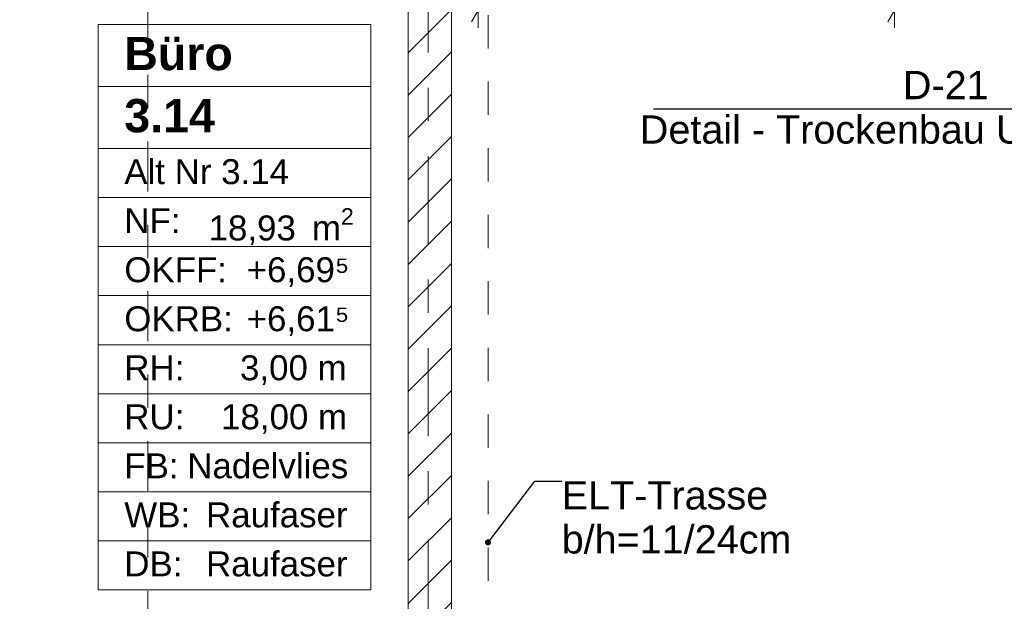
# Model space of a CAD drawing. Header units: metres. Extents: x -4 to 99, y -11 to 17.
# Tile 79 of 256: x 10.1 to 13.06, y 2.75 to 4.5. Entities that reach past the tile are written whole.
import ezdxf

# ---------------------------------------------------------------- set-up
doc = ezdxf.new("R2010")
doc.units = ezdxf.units.M
doc.header["$MEASUREMENT"] = 0
for name, pattern in [('Schnittlinie', [0.3, 0.15, -0.075, 0, -0.075]), ('Strichlinie doppelt', [0.546806, 0.264583, -0.105833, 0.070556, -0.105833]), ('Untersicht', [0.1, 0.075, -0.025]), ('Wipeout_Contour', [1, 0, -1])]:
    doc.linetypes.add(name, pattern=pattern)
for name, color, linetype in [('152 - Bemaßung_ Beschriftung.Ausbau', 7, 'Continuous'), ('201a - Marker.Schnitt - optisch Grundriss', 7, 'Continuous'), ('208 - Marker.Detail', 7, 'Continuous'), ('401 - Zone.Raum_ Raumbegrenzung_ Whg.', 7, 'Continuous'), ('451 - Universal.Achsen Raster', 7, 'Continuous'), ('605 - Struktur.Wand Innen', 7, 'Continuous'), ('650 - Abdeckung.Fußboden Aufbau', 7, 'Continuous'), ('Neubau_152 - Bemaßung_ Beschriftung.Ausbau', 7, 'Continuous'), ('Neubau_653 - Abdeckung.TB Verkofferung', 7, 'Continuous')]:
    doc.layers.add(name, color=color, linetype=linetype)
doc.styles.add('ERSTELLTER_STIL_1', font='txt')
doc.styles.add('ERSTELLTER_STIL_2', font='txt')
doc.dimstyles.new('ERSTELLTER_STIL__2', dxfattribs={"dimtxt": 0.1, "dimasz": 0.0532, "dimexe": 0.18, "dimexo": 0.0625, "dimgap": 0, "dimtad": 1, "dimtih": 1, "dimtoh": 1, "dimzin": 0, "dimdsep": 46, "dimtxsty": 'ERSTELLTER_STIL_2', "dimblk": 'ARROWHEAD_2', "dimblk1": 'ARROWHEAD_2', "dimblk2": 'ARROWHEAD_2', "dimcen": 0.09, "dimse1": 1, "dimse2": 1, "dimclrd": 7, "dimclre": 7, "dimclrt": 7, "dimazin": 0, "dimtfac": 1, "dimtdec": 4, "dimtmove": 0, "dimatfit": 3, "dimfxl": 1, "dimtolj": 1, "dimtzin": 0, "dimarcsym": 0})
doc.dimstyles.new('ERSTELLTER_STIL__6', dxfattribs={"dimtxt": 0.18, "dimasz": 0.03648, "dimexe": 0.18, "dimexo": 0.0625, "dimgap": 0, "dimtad": 0, "dimtih": 1, "dimtoh": 1, "dimdec": 4, "dimzin": 0, "dimdsep": 46, "dimcen": 0.09, "dimadec": 0, "dimazin": 0, "dimtfac": 1, "dimtdec": 4, "dimtmove": 0, "dimatfit": 3, "dimldrblk": 'ARROWHEAD_11', "dimfxl": 1, "dimtolj": 1, "dimtzin": 0, "dimarcsym": 0})

# ---------------------------------------------------------------- blocks, each defined once
blk = doc.blocks.new('ARROWHEAD_11')
at = {"color": 0, "linetype": 'Continuous', "lineweight": 0}
blk.add_line((0, 0), (-1, 0), dxfattribs=at)
at = {"color": 0, "linetype": 'Continuous', "lineweight": 0, "const_width": 0.25, "flags": 128}
blk.add_lwpolyline([(-0.125, 0, 1), (0.125, 0, 1)], format="xyb", close=True, dxfattribs=at)
blk = doc.blocks.new('*D427')
at = {"layer": '152 - Bemaßung_ Beschriftung.Ausbau', "color": 7, "linetype": 'Continuous', "lineweight": 5}
for p, q in [((7.81, -4.6125), (7.81, -4.5075)), ((11.27, -4.6125), (11.27, -4.5075)), ((7.8302, -4.525), (7.7898, -4.595)), ((11.2902, -4.525), (11.2498, -4.595)), ((7.665, -4.56), (7.81, -4.56)), ((7.81, -4.56), (11.27, -4.56))]:
    blk.add_line(p, q, dxfattribs=at)
at = {"layer": '152 - Bemaßung_ Beschriftung.Ausbau', "color": 7, "lineweight": 5, "char_height": 0.1, "attachment_point": 7, "style": 'ERSTELLTER_STIL_2'}
for s, insert in [('\\A1;{\\pql;\\fArial|b0|i0|c0|p38;3,46}', (9.3311, -4.54)), ('\\A1;{\\pql;\\fArial|b0|i0|c0|p38;13}', (11.098, -4.54))]:
    blk.add_mtext(s, dxfattribs=dict(at, insert=insert))
blk = doc.blocks.new('ARROWHEAD_2')
at = {"color": 0, "linetype": 'Continuous', "lineweight": 0}
for p, q in [((-0.378, -0.655), (0.378, 0.655)), ((0, 0), (-1, 0))]:
    blk.add_line(p, q, dxfattribs=at)
blk = doc.blocks.new('*D428')
at = {"layer": '152 - Bemaßung_ Beschriftung.Ausbau', "color": 7, "linetype": 'Continuous', "lineweight": 5}
for p, q in [((11.27, -4.6125), (11.27, -4.5075)), ((11.2902, -4.525), (11.2498, -4.595)), ((11.4202, -4.525), (11.3798, -4.595)), ((11.27, -4.56), (11.4, -4.56))]:
    blk.add_line(p, q, dxfattribs=at)
blk = doc.blocks.new('*D429')
at = {"layer": '152 - Bemaßung_ Beschriftung.Ausbau', "color": 7, "linetype": 'Continuous', "lineweight": 5}
for p, q in [((11.4, -4.6125), (11.4, -4.5075)), ((18.47, -4.6125), (18.47, -4.5075)), ((11.4202, -4.525), (11.3798, -4.595)), ((18.4902, -4.525), (18.4498, -4.595)), ((11.27, -4.56), (11.4, -4.56)), ((11.4, -4.56), (18.47, -4.56))]:
    blk.add_line(p, q, dxfattribs=at)
at = {"layer": '152 - Bemaßung_ Beschriftung.Ausbau', "color": 7, "lineweight": 5, "char_height": 0.1, "attachment_point": 7, "style": 'ERSTELLTER_STIL_2'}
for s, insert in [('\\A1;{\\pql;\\fArial|b0|i0|c0|p38;7,07}', (14.7261, -4.54)), ('\\A1;{\\pql;\\fArial|b0|i0|c0|p38;12}', (18.298, -4.54))]:
    blk.add_mtext(s, dxfattribs=dict(at, insert=insert))
blk = doc.blocks.new('*D531')
at = {"layer": '152 - Bemaßung_ Beschriftung.Ausbau', "color": 7, "linetype": 'Continuous', "lineweight": 5}
for p, q in [((11.5002, 4.5596), (11.4598, 4.4896)), ((11.48, 4.4721), (11.48, 4.5771)), ((12.7502, 4.5596), (12.7098, 4.4896)), ((12.73, 4.4721), (12.73, 4.5771)), ((11.4458, 4.5246), (11.48, 4.5246)), ((11.48, 4.5246), (12.73, 4.5246))]:
    blk.add_line(p, q, dxfattribs=at)
at = {"layer": '152 - Bemaßung_ Beschriftung.Ausbau', "color": 7, "lineweight": 5, "insert": (11.972, 4.5446), "char_height": 0.1, "attachment_point": 7, "style": 'ERSTELLTER_STIL_2'}
blk.add_mtext('\\A1;{\\pql;\\fArial|b0|i0|c0|p38;1,25}', dxfattribs=at)
blk = doc.blocks.new('*D532')
at = {"layer": '152 - Bemaßung_ Beschriftung.Ausbau', "color": 7, "linetype": 'Continuous', "lineweight": 5}
for p, q in [((12.7502, 4.5596), (12.7098, 4.4896)), ((12.73, 4.4721), (12.73, 4.5771)), ((13.7198, 4.4896), (13.7602, 4.5596)), ((13.74, 4.4721), (13.74, 4.5771)), ((12.73, 4.5246), (13.74, 4.5246)), ((13.74, 4.5246), (13.7742, 4.5246))]:
    blk.add_line(p, q, dxfattribs=at)
at = {"layer": '152 - Bemaßung_ Beschriftung.Ausbau', "color": 7, "lineweight": 5, "char_height": 0.1, "attachment_point": 7, "style": 'ERSTELLTER_STIL_2'}
for s, insert in [('\\A1;{\\pql;\\fArial|b0|i0|c0|p38;2,13\\fArial|b0|i0|c0|p38;\\A1{\\H.66x;\\S5^  ;}}', (13.0769, 4.3852)), ('\\A1;{\\pql;\\fArial|b0|i0|c0|p38;1,01}', (13.102, 4.5446))]:
    blk.add_mtext(s, dxfattribs=dict(at, insert=insert))

msp = doc.modelspace()

# ---------------------------------------------------------------- linework, layer by layer
at = {"layer": '201a - Marker.Schnitt - optisch Grundriss', "color": 7, "linetype": 'Schnittlinie', "lineweight": 13}
msp.add_line((10.488, 14.48), (10.488, -0.78), dxfattribs=at)
at = {"layer": '208 - Marker.Detail', "color": 30, "linetype": 'Continuous', "lineweight": 25, "true_color": 0xff6e00}
msp.add_line((12.0064, 4.2282), (13.7564, 4.2282), dxfattribs=at)
at = {"layer": '401 - Zone.Raum_ Raumbegrenzung_ Whg.', "color": 7, "linetype": 'Continuous', "lineweight": 9}
for p, q in [((11.1574, 4.4821), (10.3385, 4.4821)), ((10.3385, 4.4821), (10.3385, 2.783)), ((10.3385, 4.4821), (11.1574, 4.4821)), ((10.3385, 4.2955), (10.3385, 4.4821)), ((11.1574, 2.783), (11.1574, 4.4821)), ((11.1574, 4.4821), (11.1574, 4.2955)), ((11.1574, 4.2955), (10.3385, 4.2955)), ((10.3385, 4.2955), (11.1574, 4.2955)), ((10.3385, 4.1089), (10.3385, 4.2955)), ((11.1574, 4.2955), (11.1574, 4.1089)), ((11.1574, 4.1089), (10.3385, 4.1089)), ((10.3385, 4.1089), (11.1574, 4.1089)), ((10.3385, 3.9615), (10.3385, 4.1089)), ((11.1574, 4.1089), (11.1574, 3.9615)), ((11.1574, 3.9615), (10.3385, 3.9615)), ((10.3385, 3.9615), (11.1574, 3.9615)), ((10.3385, 3.8142), (10.3385, 3.9615)), ((11.1574, 3.9615), (11.1574, 3.8142)), ((11.1574, 3.8142), (10.3385, 3.8142)), ((10.3385, 3.8142), (11.1574, 3.8142)), ((10.3385, 3.6669), (10.3385, 3.8142)), ((11.1574, 3.8142), (11.1574, 3.6669)), ((11.1574, 3.6669), (10.3385, 3.6669)), ((10.3385, 3.6669), (11.1574, 3.6669)), ((10.3385, 3.5196), (10.3385, 3.6669)), ((11.1574, 3.6669), (11.1574, 3.5196)), ((11.1574, 3.5196), (10.3385, 3.5196)), ((10.3385, 3.5196), (11.1574, 3.5196)), ((10.3385, 3.3723), (10.3385, 3.5196)), ((11.1574, 3.5196), (11.1574, 3.3723)), ((11.1574, 3.3723), (10.3385, 3.3723)), ((10.3385, 3.3723), (11.1574, 3.3723)), ((10.3385, 3.2249), (10.3385, 3.3723)), ((11.1574, 3.3723), (11.1574, 3.2249)), ((11.1574, 3.2249), (10.3385, 3.2249)), ((10.3385, 3.2249), (11.1574, 3.2249)), ((10.3385, 3.0776), (10.3385, 3.2249)), ((11.1574, 3.2249), (11.1574, 3.0776)), ((11.1574, 3.0776), (10.3385, 3.0776)), ((10.3385, 3.0776), (11.1574, 3.0776)), ((10.3385, 2.9303), (10.3385, 3.0776)), ((11.1574, 3.0776), (11.1574, 2.9303)), ((11.1574, 2.9303), (10.3385, 2.9303)), ((10.3385, 2.9303), (11.1574, 2.9303)), ((10.3385, 2.783), (10.3385, 2.9303)), ((11.1574, 2.9303), (11.1574, 2.783)), ((10.3385, 2.783), (11.1574, 2.783)), ((11.1574, 2.783), (10.3385, 2.783))]:
    msp.add_line(p, q, dxfattribs=at)
at = {"layer": '650 - Abdeckung.Fußboden Aufbau', "color": 7, "linetype": 'Continuous', "lineweight": 13, "flags": 128}
for points in [[(11.49, 5.805), (11.49, 5.19), (11.4, 5.19), (11.4, 0.71)], [(7.81, 0.71), (7.89, 0.71), (7.89, 0.255), (11.17, 0.255), (11.17, 0.71), (11.27, 0.71), (11.27, 5.19), (11.17, 5.19), (11.17, 5.795), (10.07, 5.795)]]:
    msp.add_lwpolyline(points, dxfattribs=at)
at = {"layer": 'Neubau_653 - Abdeckung.TB Verkofferung', "color": 1, "linetype": 'Untersicht', "lineweight": 9}
msp.add_line((11.51, 1.01), (11.51, 5.0505), dxfattribs=at)

# ---------------------------------------------------------------- texts
at = {"layer": '208 - Marker.Detail', "color": 30, "lineweight": 25, "true_color": 0xff6e00, "char_height": 0.085, "style": 'ERSTELLTER_STIL_2'}
for s, insert, attachment_point in [('\\A1;{\\pql;\\fArial|b0|i0|c0|p38;D-21}', (12.7555, 4.2573), 7), ('\\A1;{\\pql;\\fArial|b0|i0|c0|p38;Detail - Trockenbau Unterverteilung}', (11.9655, 4.2087), 1)]:
    msp.add_mtext(s, dxfattribs=dict(at, insert=insert, attachment_point=attachment_point))
at = {"layer": '401 - Zone.Raum_ Raumbegrenzung_ Whg.', "color": 7, "lineweight": 9, "attachment_point": 1}
for s, insert, char_height, style in [('\\A1;{\\pqj;\\pt0;\\fArial|b1|i0|c0|p38;}', (11.0788, 4.4673), 0.1, 'ERSTELLTER_STIL_1'), ('\\A1;{\\pqj;\\pt0;\\fArial|b1|i0|c0|p38;Büro}', (10.4171, 4.4445), 0.1, 'ERSTELLTER_STIL_1'), ('\\A1;{\\pql;\\pt0;\\fArial|b1|i0|c0|p38;3.14}', (10.4171, 4.2579), 0.1, 'ERSTELLTER_STIL_1'), ('\\A1;{\\pqj;\\pt0;\\fArial|b1|i0|c0|p38;}', (11.0788, 4.2807), 0.1, 'ERSTELLTER_STIL_1'), ('\\A1;{\\pqj;\\pt0;\\fArial|b0|i0|c0|p38;Alt Nr 3.14}', (10.4171, 4.077), 0.075, 'ERSTELLTER_STIL_2'), ('\\A1;{\\pqj;\\pt0;\\fArial|b0|i0|c0|p38;}', (11.0788, 4.0941), 0.075, 'ERSTELLTER_STIL_2'), ('\\A1;{\\pqj;\\pt0;\\fArial|b0|i0|c0|p38;NF: }', (10.4171, 3.9297), 0.075, 'ERSTELLTER_STIL_2'), ('\\A1;{\\pql;\\pt0,0.05;\\fArial|b0|i0|c0|p38;18,93\\fArial|b0|i0|c0|p38;\\A1{\\H.66x;\\S^  ;}\\fArial|b0|i0|c0|p38; m\\fArial|b0|i0|c0|p38;\\A1{\\H.66x;\\S2^  ;}}', (10.6702, 3.9297), 0.075, 'ERSTELLTER_STIL_2'), ('\\A1;{\\pqj;\\pt0;\\fArial|b0|i0|c0|p38;+6,69⁵}', (10.7846, 3.7823), 0.075, 'ERSTELLTER_STIL_2'), ('\\A1;{\\pqj;\\pt0;\\fArial|b0|i0|c0|p38;OKFF: }', (10.4171, 3.7823), 0.075, 'ERSTELLTER_STIL_2'), ('\\A1;{\\pqj;\\pt0;\\fArial|b0|i0|c0|p38;+6,61⁵}', (10.7846, 3.635), 0.075, 'ERSTELLTER_STIL_2'), ('\\A1;{\\pqj;\\pt0;\\fArial|b0|i0|c0|p38;OKRB: }', (10.4171, 3.635), 0.075, 'ERSTELLTER_STIL_2'), ('\\A1;{\\pqj;\\pt0;\\fArial|b0|i0|c0|p38;RH: }', (10.4171, 3.4877), 0.075, 'ERSTELLTER_STIL_2'), ('\\A1;{\\pqj;\\pt0;\\fArial|b0|i0|c0|p38;3,00 m}', (10.7647, 3.4877), 0.075, 'ERSTELLTER_STIL_2'), ('\\A1;{\\pqj;\\pt0;\\fArial|b0|i0|c0|p38;18,00 m}', (10.7078, 3.3404), 0.075, 'ERSTELLTER_STIL_2'), ('\\A1;{\\pqj;\\pt0;\\fArial|b0|i0|c0|p38;RU: }', (10.4171, 3.3404), 0.075, 'ERSTELLTER_STIL_2'), ('\\A1;{\\pqj;\\pt0;\\fArial|b0|i0|c0|p38;Nadelvlies}', (10.6063, 3.1931), 0.075, 'ERSTELLTER_STIL_2'), ('\\A1;{\\pqj;\\pt0;\\fArial|b0|i0|c0|p38;FB: }', (10.4171, 3.1931), 0.075, 'ERSTELLTER_STIL_2'), ('\\A1;{\\pqj;\\pt0;\\fArial|b0|i0|c0|p38;WB: }', (10.4171, 3.0457), 0.075, 'ERSTELLTER_STIL_2'), ('\\A1;{\\pqj;\\pt0;\\fArial|b0|i0|c0|p38;Raufaser}', (10.6626, 3.0457), 0.075, 'ERSTELLTER_STIL_2'), ('\\A1;{\\pqj;\\pt0;\\fArial|b0|i0|c0|p38;DB: }', (10.4171, 2.8984), 0.075, 'ERSTELLTER_STIL_2'), ('\\A1;{\\pqj;\\pt0;\\fArial|b0|i0|c0|p38;Raufaser}', (10.6626, 2.8984), 0.075, 'ERSTELLTER_STIL_2')]:
    msp.add_mtext(s, dxfattribs=dict(at, insert=insert, char_height=char_height, style=style))
at = {"layer": 'Neubau_152 - Bemaßung_ Beschriftung.Ausbau', "color": 1, "linetype": 'Continuous', "lineweight": 13, "insert": (11.7307, 3.1094), "char_height": 0.085, "attachment_point": 1, "line_spacing_factor": 0.933591, "style": 'ERSTELLTER_STIL_2'}
msp.add_mtext('\\A1;{\\pql;\\fArial|b0|i0|c0|p38;ELT-Trasse\\P\\pql;\\fArial|b0|i0|c0|p38;b/h\\fArial|b0|i0|c0|p38;=\\fArial|b0|i0|c0|p38;11/24cm}', dxfattribs=at)

# ---------------------------------------------------------------- dimensions: what is measured, and where the dimension line sits
at = {"layer": '152 - Bemaßung_ Beschriftung.Ausbau', "color": 7, "linetype": 'Continuous', "lineweight": 5}
for base, p1, p2, picture, middle in [((12.73, 4.5246), (11.48, 5.2), (12.73, 5.795), '*D531', (12.1018, 4.5946)), ((13.74, 4.5246), (12.73, 5.795), (13.74, 5.795), '*D532', (13.2318, 4.5946))]:
    dim = msp.add_linear_dim(base=base, p1=p1, p2=p2, dimstyle='ERSTELLTER_STIL__2', dxfattribs=at)
    dim.commit()
    dim.dimension.update_dxf_attribs({"geometry": picture, "text_midpoint": middle, "dimtype": 160})

# ---------------------------------------------------------------- leaders
at = {"layer": 'Neubau_152 - Bemaßung_ Beschriftung.Ausbau', "color": 1, "linetype": 'Continuous', "lineweight": 13, "annotation_type": 0, "has_hookline": 1, "hookline_direction": 0, "text_width": 0.6739}
msp.add_leader([(11.5095, 2.9255), (11.6498, 3.1094), (11.7307, 3.1094)], dimstyle='ERSTELLTER_STIL__6', dxfattribs=at)

# ---------------------------------------------------------------- next in the draw order: wipeouts: each hides what was drawn before it
at = {"color": 254, "linetype": 'Wipeout_Contour', "lineweight": 0, "ltscale": 47.526469}
msp.add_wipeout([(11.4, 5.1), (11.27, 5.1), (11.27, 0.7), (11.4, 0.7)], dxfattribs=at).dxf.layer = '605 - Struktur.Wand Innen'

# ---------------------------------------------------------------- next in the draw order: hatches: boundary and pattern name
at = {"layer": '605 - Struktur.Wand Innen', "linetype": 'Continuous', "lineweight": 0, "true_color": 0x000000}
h = msp.add_hatch(dxfattribs=at)
h.set_pattern_fill('MW_Ziegel_0001', color=18, style=0, pattern_type=2)
h.set_pattern_definition([(45, (0, 0), (-0.0636396, 0.0636396), [])])
h.paths.add_polyline_path([(11.4, 5.1), (11.27, 5.1), (11.27, 0.7), (11.4, 0.7)])

# ---------------------------------------------------------------- next in the draw order: linework, layer by layer
at = {"layer": '451 - Universal.Achsen Raster', "color": 160, "linetype": 'Strichlinie doppelt', "lineweight": 9, "true_color": 0x3232ff}
msp.add_line((11.33, -10.585), (11.33, 16.355), dxfattribs=at)
at = {"layer": '605 - Struktur.Wand Innen', "color": 7, "linetype": 'Continuous', "lineweight": 18, "flags": 128}
for points in [[(11.27, 5.1), (11.27, 0.7)], [(11.4, 0.7), (11.4, 5.1)]]:
    msp.add_lwpolyline(points, dxfattribs=at)
at = {"layer": 'Neubau_653 - Abdeckung.TB Verkofferung', "color": 1, "linetype": 'Untersicht', "lineweight": 9}
msp.add_line((11.4, 1.01), (11.4, 5.0505), dxfattribs=at)

# ---------------------------------------------------------------- next in the draw order: dimensions: what is measured, and where the dimension line sits
at = {"layer": '152 - Bemaßung_ Beschriftung.Ausbau', "color": 7, "linetype": 'Continuous', "lineweight": 5}
for base, p1, p2, picture, middle in [((11.27, -4.56), (7.81, 2.95), (11.27, 2.95), '*D427', (9.461, -4.49)), ((11.4, -4.56), (11.27, 2.95), (11.4, 2.95), '*D428', (11.1742, -4.49)), ((18.47, -4.56), (11.4, 2.95), (18.47, 2.95), '*D429', (14.856, -4.49))]:
    dim = msp.add_linear_dim(base=base, p1=p1, p2=p2, dimstyle='ERSTELLTER_STIL__2', dxfattribs=at)
    dim.commit()
    dim.dimension.update_dxf_attribs({"geometry": picture, "text_midpoint": middle, "dimtype": 160})

doc.saveas('drawing.dxf')
